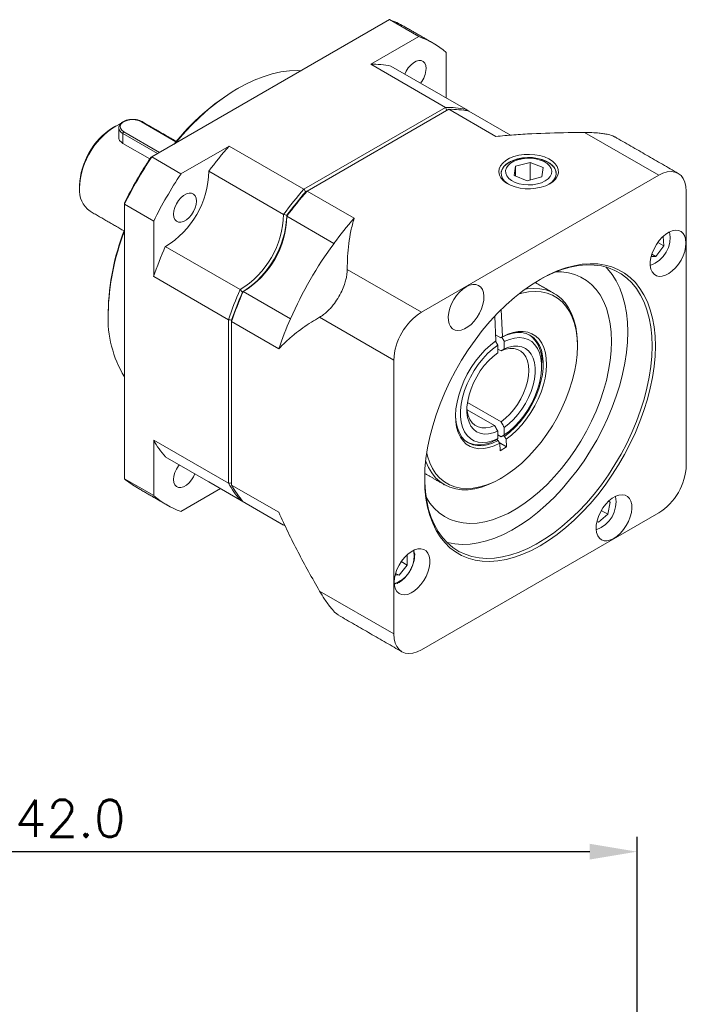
# Model space of a CAD drawing. Header units: inches. Extents: x 91 to 724, y 473 to 783.
# Tile 5 of 5: x 640 to 721, y 663 to 783. Entities that reach past the tile are written whole.
import ezdxf

# ---------------------------------------------------------------- set-up
doc = ezdxf.new("R2010")
doc.units = ezdxf.units.IN
doc.header["$MEASUREMENT"] = 0
doc.layers.add('DIM', color=4, linetype='Continuous', lineweight=15)
doc.styles.get("Standard").update_dxf_attribs({"font": 'romans.shx', "bigfont": 'chineset.shx'})
doc.dimstyles.new('Standard20', dxfattribs={"dimscale": 1.8, "dimtxt": 2.5, "dimasz": 3.2, "dimexe": 1, "dimexo": 1, "dimgap": 1, "dimtad": 1, "dimdec": 1, "dimzin": 0, "dimdsep": 46, "dimtxsty": 'Standard', "dimcen": 0.09, "dimadec": 1, "dimazin": 0, "dimtfac": 1, "dimtdec": 1, "dimtofl": 0, "dimtmove": 0, "dimatfit": 3, "dimfxl": 0, "dimtolj": 1, "dimtzin": 0, "dimarcsym": 0})

# ---------------------------------------------------------------- blocks, each defined once
blk = doc.blocks.new('*D10')
at = {"layer": 'Defpoints', "color": 0}
for p in [(714.76, 681.82), (572.76, 636.11), (714.76, 636.11)]:
    blk.add_point(p, dxfattribs=at)
at = {"layer": 'DIM', "color": 0, "lineweight": -2}
for p, q in [((572.76, 637.91), (572.76, 683.62)), ((714.76, 637.91), (714.76, 683.62)), ((578.52, 681.82), (709, 681.82))]:
    blk.add_line(p, q, dxfattribs=at)
at = {"layer": 'DIM', "color": 0}
for points in [[(578.52, 682.78), (578.52, 680.86), (572.76, 681.82)], [(709, 682.78), (709, 680.86), (714.76, 681.82)]]:
    blk.add_solid(points, dxfattribs=at)
at = {"layer": 'DIM', "color": 0, "insert": (643.76, 685.87), "char_height": 4.5, "attachment_point": 5}
blk.add_mtext('\\A1;142.0', dxfattribs=at)
blk = doc.blocks.new('JTRWGE')
at = {"color": 7, "linetype": 'Continuous', "lineweight": 15}
for p, q in [((1444.91, 850.56), (1415.93, 833.83)), ((1448.47, 848.5), (1444.91, 850.56)), ((1442.61, 845.12), (1448.47, 848.5)), ((1451.8, 846.58), (1451.8, 841.02)), ((1451.72, 839.86), (1442.61, 845.12)), ((1445.07, 844.9), (1454.18, 839.64)), ((1434.46, 829.9), (1451.72, 839.86)), ((1452.11, 839.63), (1434.85, 829.67)), ((1452.11, 839.63), (1457.86, 836.32)), ((1454.58, 839.41), (1454.18, 839.64)), ((1454.58, 839.41), (1459.66, 836.48)), ((1418.88, 835.68), (1414.66, 838.12)), ((1416.63, 834.24), (1412.4, 836.68)), ((1412.4, 835.48), (1412.4, 836.68)), ((1412.52, 836.89), (1416.87, 834.37)), ((1477.7, 831.59), (1468.66, 836.8)), ((1415.69, 833.59), (1412.4, 835.48)), ((1419.49, 831.77), (1425.35, 835.15)), ((1425.35, 835.15), (1434.46, 829.9)), ((1415.93, 833.83), (1419.49, 831.77)), ((1462.03, 833.16), (1460.27, 832.69)), ((1462.03, 833.16), (1463.61, 832.52)), ((1462.03, 831.02), (1462.03, 833.16)), ((1431.99, 826.83), (1422.88, 832.09)), ((1460.27, 832.69), (1460.1, 831.57)), ((1460.27, 831.5), (1460.27, 832.69)), ((1463.45, 831.4), (1463.61, 832.52)), ((1448.79, 814.9), (1477.7, 831.59)), ((1461.69, 830.93), (1460.1, 831.57)), ((1463.45, 831.4), (1461.69, 830.93)), ((1440.59, 826.35), (1434.85, 829.67)), ((1481.06, 829.64), (1481.06, 796.26)), ((1412.6, 828.06), (1412.6, 794.6)), ((1416.16, 826), (1412.6, 828.06)), ((1416.16, 819.24), (1416.16, 826)), ((1438.13, 823.29), (1432.39, 826.6)), ((1477.6, 823.41), (1478.31, 823)), ((1478.24, 824.14), (1478.31, 823)), ((1417.58, 822.9), (1426.69, 817.65)), ((1478.31, 823), (1477.34, 821.7)), ((1476.78, 821.69), (1477.34, 821.7)), ((1476.86, 821.97), (1477.34, 821.7)), ((1439.75, 820.12), (1448.79, 814.9)), ((1425.27, 813.98), (1416.16, 819.24)), ((1427.08, 817.42), (1432.83, 814.1)), ((1458.65, 811.9), (1458.52, 815.23)), ((1425.27, 794.05), (1425.27, 813.98)), ((1425.66, 813.75), (1425.66, 793.82)), ((1425.66, 813.75), (1431.41, 810.44)), ((1445.42, 809.07), (1436.38, 814.29)), ((1457.74, 814.43), (1457.86, 811.4)), ((1457.83, 812.15), (1458.46, 811.79)), ((1458.89, 810.42), (1458.89, 811.34)), ((1458.1, 810.88), (1458.1, 809.96)), ((1458.49, 810.19), (1458.1, 810.41)), ((1445.42, 775.69), (1445.42, 809.07)), ((1457.7, 801.09), (1454.35, 803.02)), ((1454.4, 803.91), (1458.49, 801.54)), ((1458.88, 799.94), (1458.88, 800.86)), ((1416.16, 792.54), (1416.16, 799.31)), ((1416.16, 799.31), (1425.27, 794.05)), ((1457.92, 799.38), (1458.13, 799.26)), ((1458.09, 800.4), (1458.09, 799.48)), ((1458.49, 799.71), (1458.09, 799.94)), ((1458.74, 799.86), (1458.92, 799.75)), ((1459.16, 798.51), (1459.13, 799.42)), ((1458.27, 799.02), (1459.16, 798.51)), ((1458.33, 798.92), (1458.37, 798.01)), ((1458.37, 798.01), (1459.16, 798.51)), ((1426.69, 792.02), (1417.58, 797.28)), ((1412.6, 794.6), (1416.16, 792.54)), ((1424.31, 793.4), (1419.49, 790.62)), ((1422.88, 794.22), (1431.99, 788.96)), ((1431.41, 790.51), (1425.66, 793.82)), ((1432.18, 788.85), (1427.08, 791.79)), ((1471.79, 791.75), (1471.49, 790.28)), ((1471.59, 791.87), (1471.79, 791.75)), ((1471.79, 791.75), (1471.6, 791.87)), ((1477.7, 790.43), (1448.79, 773.74)), ((1471.49, 790.28), (1470.36, 789.29)), ((1470.71, 790.73), (1471.49, 790.28)), ((1470.17, 789.4), (1470.36, 789.29)), ((1447.06, 784.08), (1447.06, 785.35)), ((1447.06, 784.08), (1446.06, 782.83)), ((1446.33, 784.5), (1447.06, 784.08)), ((1446.06, 782.83), (1445.58, 782.87)), ((1445.63, 783.07), (1446.06, 782.83)), ((1445.71, 781.83), (1445.47, 781.75)), ((1436.38, 780.91), (1445.42, 775.69))]:
    blk.add_line(p, q, dxfattribs=at)
at = {"color": 7, "linetype": 'Continuous', "lineweight": 15, "flags": 128}
for points in [[(1449.37, 844.61), (1449.33, 844.97), (1449.21, 845.26), (1449.02, 845.47), (1448.77, 845.58), (1448.47, 845.59), (1448.15, 845.49), (1447.81, 845.3), (1447.49, 845.02), (1447.19, 844.67), (1446.94, 844.27), (1446.78, 843.92)], [(1434.12, 844.33), (1433.72, 844.35), (1432.71, 844.32), (1431.67, 844.18), (1430.6, 843.95), (1429.51, 843.61), (1428.41, 843.18), (1427.29, 842.65), (1426.18, 842.03), (1425.06, 841.32), (1423.95, 840.52), (1422.85, 839.63), (1421.77, 838.67), (1420.72, 837.64), (1419.69, 836.54), (1418.79, 835.48)], [(1414.66, 838.12), (1414.31, 838.27), (1413.91, 838.36), (1413.48, 838.37), (1413.06, 838.32), (1412.68, 838.2), (1412.38, 838.03), (1412.17, 837.81), (1412.08, 837.57), (1412.11, 837.32), (1412.26, 837.09), (1412.52, 836.89)], [(1464.43, 830.56), (1463.93, 830.32), (1463.36, 830.13), (1462.75, 830.01), (1462.1, 829.95), (1461.45, 829.95), (1460.81, 830.03), (1460.2, 830.17), (1459.65, 830.37), (1459.17, 830.63), (1458.77, 830.93), (1458.48, 831.26), (1458.29, 831.62), (1458.22, 832), (1458.26, 832.37), (1458.42, 832.74), (1458.69, 833.08), (1459.06, 833.39), (1459.52, 833.66), (1460.06, 833.87), (1460.65, 834.03), (1461.29, 834.12), (1461.94, 834.14), (1462.59, 834.1), (1463.21, 833.99), (1463.79, 833.82), (1464.31, 833.59), (1464.75, 833.32), (1465.1, 833), (1465.34, 832.65), (1465.47, 832.28), (1465.49, 831.9), (1465.39, 831.53), (1465.17, 831.17), (1464.85, 830.85), (1464.43, 830.56)], [(1464.33, 830.5), (1464.63, 830.72), (1464.93, 831.03), (1465.13, 831.37), (1465.21, 831.72), (1465.18, 832.08), (1465.04, 832.43), (1464.79, 832.76), (1464.44, 833.05), (1464, 833.31), (1463.49, 833.51), (1462.92, 833.65), (1462.32, 833.74), (1461.7, 833.75), (1461.09, 833.7), (1460.5, 833.59), (1459.96, 833.41), (1459.48, 833.19), (1459.08, 832.91), (1458.78, 832.6), (1458.59, 832.26), (1458.5, 831.9), (1458.53, 831.55), (1458.67, 831.2), (1458.92, 830.87), (1459.27, 830.58), (1459.39, 830.5)], [(1464.9, 832.61), (1464.59, 832.92), (1464.18, 833.19), (1463.7, 833.41), (1463.15, 833.58), (1462.56, 833.69), (1461.94, 833.73), (1461.32, 833.7), (1460.72, 833.61), (1460.16, 833.46), (1459.66, 833.26), (1459.23, 833), (1458.89, 832.7), (1458.65, 832.37), (1458.52, 832.02), (1458.5, 831.79)], [(1464.41, 832.73), (1464.12, 833.01), (1463.74, 833.26), (1463.27, 833.45), (1462.75, 833.59), (1462.2, 833.66), (1461.63, 833.67), (1461.07, 833.61), (1460.54, 833.48), (1460.06, 833.3), (1459.66, 833.06), (1459.35, 832.79), (1459.14, 832.48), (1459.04, 832.16), (1459.06, 831.83), (1459.19, 831.51), (1459.43, 831.21), (1459.77, 830.94), (1460.2, 830.73), (1460.69, 830.56), (1461.23, 830.46), (1461.8, 830.42), (1462.37, 830.44), (1462.92, 830.53), (1463.42, 830.69), (1463.86, 830.9), (1464.22, 831.15), (1464.48, 831.45), (1464.64, 831.76), (1464.68, 832.09), (1464.6, 832.42), (1464.41, 832.73)], [(1481.06, 829.64), (1481.02, 830.23), (1480.9, 830.75), (1480.69, 831.19), (1480.42, 831.56), (1480.08, 831.82), (1479.67, 831.99), (1479.22, 832.04), (1478.74, 832), (1478.22, 831.84), (1477.7, 831.59)], [(1421.37, 828.44), (1421.33, 828.8), (1421.21, 829.1), (1421.02, 829.3), (1420.77, 829.41), (1420.47, 829.42), (1420.15, 829.33), (1419.81, 829.14), (1419.49, 828.86), (1419.19, 828.51), (1418.94, 828.11), (1418.75, 827.68), (1418.63, 827.25), (1418.59, 826.84), (1418.63, 826.48), (1418.75, 826.19), (1418.94, 825.98), (1419.19, 825.87), (1419.49, 825.86), (1419.81, 825.96), (1420.15, 826.15), (1420.47, 826.43), (1420.77, 826.78), (1421.02, 827.18), (1421.21, 827.61), (1421.33, 828.04), (1421.37, 828.44)], [(1481.02, 823.33), (1480.98, 823.79), (1480.87, 824.18), (1480.68, 824.49), (1480.42, 824.72), (1480.11, 824.85), (1479.75, 824.89), (1479.36, 824.82), (1478.95, 824.65), (1478.54, 824.39), (1478.13, 824.04), (1477.76, 823.63), (1477.42, 823.15), (1477.13, 822.64), (1476.91, 822.11), (1476.76, 821.58), (1476.68, 821.06), (1476.68, 820.59), (1476.76, 820.16), (1476.91, 819.81), (1477.13, 819.53), (1477.42, 819.35), (1477.76, 819.27), (1478.13, 819.29), (1478.54, 819.41), (1478.95, 819.62), (1479.36, 819.93), (1479.75, 820.31), (1480.11, 820.76), (1480.42, 821.25), (1480.68, 821.77), (1480.87, 822.31), (1480.98, 822.83), (1481.02, 823.33)], [(1477.3, 810.78), (1477.26, 809.54), (1477.14, 808.27), (1476.95, 806.96), (1476.68, 805.64), (1476.33, 804.29), (1475.91, 802.93), (1475.42, 801.58), (1474.86, 800.23), (1474.23, 798.89), (1473.55, 797.57), (1472.8, 796.29), (1472.01, 795.03), (1471.16, 793.82), (1470.27, 792.66), (1469.34, 791.56), (1468.38, 790.52), (1467.39, 789.55), (1466.37, 788.65), (1465.34, 787.82), (1464.29, 787.08), (1463.24, 786.43), (1462.19, 785.87), (1461.15, 785.4), (1460.11, 785.03), (1459.1, 784.76), (1458.11, 784.59), (1457.14, 784.52), (1456.21, 784.55), (1455.32, 784.68), (1454.48, 784.91), (1453.68, 785.25), (1452.94, 785.68), (1452.25, 786.2), (1451.63, 786.82), (1451.07, 787.52), (1450.58, 788.31), (1450.16, 789.18), (1449.81, 790.13), (1449.54, 791.14), (1449.34, 792.22), (1449.22, 793.36), (1449.19, 794.55), (1449.22, 795.79), (1449.34, 797.06), (1449.54, 798.37), (1449.81, 799.7), (1450.16, 801.04), (1450.58, 802.4), (1451.07, 803.75), (1451.63, 805.1), (1452.25, 806.44), (1452.94, 807.76), (1453.68, 809.05), (1454.48, 810.3), (1455.32, 811.51), (1456.21, 812.67), (1457.14, 813.77), (1458.11, 814.81), (1459.1, 815.79), (1460.11, 816.69), (1461.15, 817.51), (1462.19, 818.25), (1463.24, 818.9), (1464.29, 819.46), (1465.34, 819.93), (1466.37, 820.3), (1467.39, 820.57), (1468.38, 820.74), (1469.34, 820.81), (1470.27, 820.78), (1471.16, 820.65), (1472.01, 820.42), (1472.8, 820.08), (1473.55, 819.66), (1474.23, 819.13), (1474.86, 818.51), (1475.42, 817.81), (1475.91, 817.02), (1476.33, 816.15), (1476.68, 815.2), (1476.95, 814.19), (1477.14, 813.11), (1477.26, 811.97), (1477.3, 810.78)], [(1476.9, 810.78), (1476.86, 811.97), (1476.75, 813.1), (1476.55, 814.18), (1476.27, 815.19), (1475.92, 816.13), (1475.5, 816.99), (1475, 817.77), (1474.44, 818.47), (1473.81, 819.07), (1473.12, 819.59), (1472.37, 820), (1471.57, 820.32), (1470.72, 820.54), (1469.82, 820.65), (1468.89, 820.67), (1467.92, 820.58), (1466.93, 820.38), (1465.91, 820.09), (1464.88, 819.7), (1463.83, 819.21), (1463.14, 818.84)], [(1471.95, 811.35), (1471.91, 812.45), (1471.8, 813.49), (1471.6, 814.47), (1471.33, 815.39), (1470.98, 816.23), (1470.56, 817), (1470.07, 817.68), (1469.51, 818.27), (1468.89, 818.78), (1468.21, 819.18), (1467.48, 819.49), (1466.7, 819.71), (1465.87, 819.81), (1465.19, 819.83)], [(1473.93, 812.49), (1473.89, 813.68), (1473.78, 814.82), (1473.58, 815.89), (1473.3, 816.9), (1472.95, 817.84), (1472.53, 818.71), (1472.03, 819.49), (1471.47, 820.18), (1471.25, 820.42)], [(1449.43, 797.72), (1449.53, 797.34), (1449.8, 796.55), (1450.14, 795.84), (1450.56, 795.21), (1451.04, 794.67), (1451.59, 794.22), (1452.2, 793.86), (1452.86, 793.6), (1453.56, 793.45), (1454.31, 793.39), (1455.1, 793.44), (1455.92, 793.6), (1456.75, 793.85), (1457.6, 794.2), (1458.46, 794.65), (1459.32, 795.19), (1460.18, 795.81), (1461.01, 796.52), (1461.83, 797.31), (1462.62, 798.16), (1463.37, 799.08), (1464.08, 800.05), (1464.75, 801.06), (1465.36, 802.12), (1465.91, 803.2), (1466.39, 804.3), (1466.81, 805.41), (1467.16, 806.52), (1467.44, 807.62), (1467.64, 808.7), (1467.76, 809.75), (1467.8, 810.77), (1467.76, 811.74), (1467.64, 812.66), (1467.44, 813.51), (1467.17, 814.29), (1466.82, 815), (1466.4, 815.63), (1465.92, 816.17), (1465.37, 816.62), (1464.76, 816.97), (1464.1, 817.22), (1463.39, 817.37), (1462.64, 817.42), (1461.85, 817.37), (1461.03, 817.21), (1460.62, 817.1)], [(1454.23, 818), (1453.82, 817.71), (1453.42, 817.35), (1453.06, 816.92), (1452.73, 816.44), (1452.46, 815.92), (1452.25, 815.38), (1452.12, 814.85), (1452.06, 814.35), (1452.08, 813.88), (1452.18, 813.47), (1452.35, 813.14), (1452.59, 812.89), (1452.89, 812.73), (1453.24, 812.67), (1453.62, 812.72), (1454.03, 812.86), (1454.44, 813.1), (1454.85, 813.42), (1455.23, 813.82), (1455.58, 814.28), (1455.88, 814.79), (1456.12, 815.31), (1456.29, 815.85), (1456.39, 816.37), (1456.41, 816.86), (1456.35, 817.3), (1456.22, 817.67), (1456.01, 817.97), (1455.74, 818.17), (1455.41, 818.28), (1455.04, 818.28), (1454.65, 818.19), (1454.23, 818)], [(1461.39, 817.69), (1461.67, 817.73), (1462.46, 817.79), (1463.22, 817.75), (1463.94, 817.61), (1464.61, 817.37), (1465.23, 817.03), (1465.8, 816.59), (1466.3, 816.06), (1466.73, 815.44), (1467.09, 814.75), (1467.38, 813.97), (1467.6, 813.13), (1467.73, 812.22), (1467.79, 811.25), (1467.8, 811.01)], [(1451.87, 786.86), (1451.97, 786.83), (1452.84, 786.67), (1453.76, 786.6), (1454.71, 786.64), (1455.69, 786.78), (1456.7, 787.02), (1457.73, 787.37), (1458.77, 787.81), (1459.81, 788.34), (1460.86, 788.97), (1461.91, 789.69), (1462.94, 790.49), (1463.96, 791.37), (1464.95, 792.33), (1465.92, 793.36), (1466.85, 794.45), (1467.75, 795.6), (1468.6, 796.79), (1469.4, 798.04), (1470.15, 799.32), (1470.84, 800.63), (1471.47, 801.96), (1472.03, 803.31), (1472.53, 804.66), (1472.95, 806.01), (1473.3, 807.36), (1473.58, 808.69), (1473.78, 809.99), (1473.89, 811.26), (1473.93, 812.49)], [(1458.65, 811.9), (1459.31, 812.21), (1459.96, 812.43), (1460.59, 812.55), (1461.19, 812.56), (1461.75, 812.47), (1462.26, 812.28), (1462.72, 811.99), (1463.12, 811.6), (1463.45, 811.13), (1463.71, 810.58), (1463.9, 809.95), (1464, 809.25), (1464.03, 808.5), (1463.98, 807.71), (1463.85, 806.88), (1463.65, 806.03), (1463.37, 805.17), (1463.01, 804.32), (1462.6, 803.48), (1462.12, 802.67), (1461.6, 801.9), (1461.02, 801.18), (1460.42, 800.52), (1459.78, 799.93), (1459.13, 799.42)], [(1449.35, 792.4), (1449.37, 792.36), (1449.83, 791.64), (1450.35, 791), (1450.94, 790.45), (1451.59, 790), (1452.3, 789.64), (1453.05, 789.38), (1453.86, 789.22), (1454.7, 789.16), (1455.58, 789.2), (1456.5, 789.35), (1457.43, 789.59), (1458.38, 789.94), (1459.35, 790.38), (1460.32, 790.92), (1461.28, 791.55), (1462.24, 792.26), (1463.19, 793.05), (1464.11, 793.92), (1465.01, 794.86), (1465.87, 795.87), (1466.7, 796.93), (1467.48, 798.04), (1468.21, 799.2), (1468.89, 800.39), (1469.51, 801.61), (1470.07, 802.85), (1470.56, 804.1), (1470.98, 805.35), (1471.33, 806.59), (1471.6, 807.82), (1471.8, 809.03), (1471.91, 810.21), (1471.95, 811.35)], [(1458.33, 798.92), (1457.67, 798.6), (1457.02, 798.39), (1456.39, 798.27), (1455.79, 798.26), (1455.23, 798.35), (1454.72, 798.54), (1454.26, 798.83), (1453.86, 799.21), (1453.53, 799.69), (1453.27, 800.24), (1453.08, 800.87), (1452.98, 801.57), (1452.95, 802.32), (1453, 803.11), (1453.13, 803.94), (1453.34, 804.79), (1453.62, 805.64), (1453.97, 806.5), (1454.38, 807.34), (1454.86, 808.15), (1455.39, 808.92), (1455.96, 809.64), (1456.57, 810.3), (1457.2, 810.89), (1457.86, 811.4)], [(1458.92, 799.75), (1459.57, 800.27), (1460.21, 800.87), (1460.82, 801.54), (1461.38, 802.27), (1461.9, 803.05), (1462.36, 803.87), (1462.76, 804.72), (1463.09, 805.58), (1463.35, 806.44), (1463.53, 807.28), (1463.62, 808.1), (1463.63, 808.87), (1463.56, 809.6), (1463.41, 810.26), (1463.18, 810.85), (1462.87, 811.35), (1462.49, 811.77), (1462.05, 812.08), (1461.55, 812.3), (1460.99, 812.41), (1460.4, 812.41), (1459.77, 812.31), (1459.12, 812.1), (1458.46, 811.79)], [(1458.89, 811.34), (1459.52, 811.59), (1460.14, 811.75), (1460.73, 811.8), (1461.28, 811.74), (1461.79, 811.58), (1462.24, 811.31), (1462.62, 810.94), (1462.94, 810.48), (1463.18, 809.94), (1463.35, 809.31), (1463.43, 808.63), (1463.43, 807.89), (1463.35, 807.1), (1463.18, 806.29), (1462.94, 805.47), (1462.62, 804.64), (1462.23, 803.83), (1461.78, 803.04), (1461.28, 802.29), (1460.73, 801.6), (1460.14, 800.97), (1459.52, 800.41), (1458.88, 799.94)], [(1449.19, 794.67), (1449.2, 794.18), (1449.27, 793.02), (1449.43, 791.91), (1449.67, 790.87), (1449.98, 789.89), (1450.37, 788.99), (1450.83, 788.17), (1451.36, 787.43), (1451.96, 786.78), (1452.62, 786.22), (1453.34, 785.75), (1454.11, 785.39), (1454.94, 785.12), (1455.81, 784.95), (1456.73, 784.89), (1457.68, 784.93), (1458.66, 785.07), (1459.67, 785.31), (1460.7, 785.65), (1461.74, 786.09), (1462.78, 786.63), (1463.83, 787.26), (1464.88, 787.97), (1465.91, 788.77), (1466.93, 789.66), (1467.92, 790.61), (1468.89, 791.64), (1469.82, 792.73), (1470.72, 793.88), (1471.57, 795.08), (1472.37, 796.32), (1473.12, 797.6), (1473.81, 798.91), (1474.44, 800.25), (1475, 801.59), (1475.5, 802.95), (1475.92, 804.3), (1476.27, 805.64), (1476.55, 806.97), (1476.75, 808.28), (1476.86, 809.55), (1476.9, 810.78)], [(1458.09, 799.48), (1457.46, 799.22), (1456.84, 799.07), (1456.25, 799.02), (1455.7, 799.08), (1455.19, 799.24), (1454.75, 799.51), (1454.36, 799.88), (1454.04, 800.34), (1453.8, 800.88), (1453.63, 801.5), (1453.55, 802.19), (1453.55, 802.93), (1453.63, 803.71), (1453.8, 804.52), (1454.04, 805.35), (1454.36, 806.17), (1454.75, 806.99), (1455.2, 807.78), (1455.7, 808.52), (1456.26, 809.22), (1456.85, 809.85), (1457.46, 810.41), (1458.1, 810.88)], [(1458.49, 810.19), (1459.03, 810.39), (1459.56, 810.48), (1460.05, 810.48), (1460.5, 810.37), (1460.89, 810.16), (1461.23, 809.85), (1461.5, 809.45), (1461.7, 808.97), (1461.82, 808.42), (1461.86, 807.81), (1461.82, 807.15), (1461.7, 806.46), (1461.5, 805.75), (1461.23, 805.04), (1460.89, 804.34), (1460.49, 803.67), (1460.04, 803.05), (1459.55, 802.47), (1459.03, 801.97), (1458.49, 801.54)], [(1458.89, 810.42), (1459.46, 810.64), (1460.02, 810.76), (1460.55, 810.77), (1461.03, 810.68), (1461.47, 810.48), (1461.85, 810.18), (1462.16, 809.79), (1462.4, 809.31), (1462.56, 808.76), (1462.64, 808.14), (1462.64, 807.46), (1462.56, 806.75), (1462.39, 806.01), (1462.15, 805.25), (1461.84, 804.5), (1461.47, 803.77), (1461.03, 803.07), (1460.54, 802.42), (1460.02, 801.82), (1459.46, 801.3), (1458.88, 800.86)], [(1458.09, 800.4), (1457.52, 800.18), (1456.96, 800.06), (1456.43, 800.05), (1455.95, 800.14), (1455.51, 800.34), (1455.14, 800.64), (1454.82, 801.03), (1454.59, 801.5), (1454.42, 802.06), (1454.34, 802.68), (1454.34, 803.35), (1454.43, 804.07), (1454.59, 804.81), (1454.83, 805.56), (1455.14, 806.31), (1455.52, 807.04), (1455.95, 807.74), (1456.44, 808.4), (1456.96, 808.99), (1457.52, 809.52), (1458.1, 809.96)], [(1457.7, 801.09), (1457.16, 800.89), (1456.63, 800.79), (1456.14, 800.8), (1455.69, 800.91), (1455.3, 801.12), (1454.96, 801.43), (1454.69, 801.82), (1454.49, 802.3), (1454.37, 802.86), (1454.34, 803.27)], [(1452.95, 802.35), (1452.95, 802.17), (1453.02, 801.45), (1453.17, 800.79), (1453.41, 800.2), (1453.71, 799.69), (1454.09, 799.28), (1454.54, 798.96), (1455.04, 798.75), (1455.59, 798.64), (1456.19, 798.63), (1456.81, 798.74), (1457.46, 798.95), (1458.13, 799.26)], [(1419.29, 796.3), (1419.19, 796.17), (1418.94, 795.77), (1418.75, 795.35), (1418.63, 794.92), (1418.59, 794.51), (1418.63, 794.15), (1418.75, 793.86), (1418.94, 793.65), (1419.19, 793.54), (1419.49, 793.53), (1419.81, 793.62), (1420.15, 793.82), (1420.47, 794.1), (1420.77, 794.45), (1421.02, 794.85), (1421.18, 795.2)], [(1458.29, 794.55), (1457.84, 794.3), (1456.98, 793.89), (1456.12, 793.59), (1455.29, 793.38), (1454.48, 793.27), (1453.71, 793.26), (1452.97, 793.36), (1452.27, 793.56), (1451.63, 793.85), (1451.04, 794.25), (1450.51, 794.73), (1450.05, 795.31), (1449.65, 795.97), (1449.33, 796.71), (1449.31, 796.76)], [(1472.25, 787.33), (1472.66, 787.62), (1473.06, 787.98), (1473.43, 788.41), (1473.75, 788.9), (1474.03, 789.41), (1474.23, 789.95), (1474.37, 790.48), (1474.43, 790.98), (1474.41, 791.45), (1474.31, 791.86), (1474.14, 792.19), (1473.9, 792.44), (1473.6, 792.6), (1473.25, 792.66), (1472.86, 792.62), (1472.46, 792.47), (1472.04, 792.23), (1471.64, 791.91), (1471.25, 791.51), (1470.9, 791.05), (1470.61, 790.54), (1470.36, 790.02), (1470.19, 789.48), (1470.1, 788.96), (1470.08, 788.47), (1470.13, 788.03), (1470.27, 787.66), (1470.48, 787.36), (1470.75, 787.16), (1471.07, 787.05), (1471.44, 787.05), (1471.84, 787.14), (1472.25, 787.33)], [(1445.46, 782), (1445.5, 781.54), (1445.62, 781.15), (1445.81, 780.84), (1446.06, 780.61), (1446.38, 780.48), (1446.73, 780.45), (1447.13, 780.51), (1447.54, 780.68), (1447.95, 780.94), (1448.35, 781.29), (1448.73, 781.71), (1449.07, 782.18), (1449.35, 782.69), (1449.58, 783.22), (1449.73, 783.75), (1449.81, 784.27), (1449.81, 784.75), (1449.73, 785.17), (1449.58, 785.53), (1449.35, 785.8), (1449.07, 785.98), (1448.73, 786.06), (1448.35, 786.04), (1447.95, 785.92), (1447.54, 785.71), (1447.13, 785.4), (1446.73, 785.02), (1446.38, 784.57), (1446.06, 784.08), (1445.81, 783.56), (1445.62, 783.02), (1445.5, 782.5), (1445.46, 782)], [(1447.92, 785.24), (1447.88, 785.67), (1447.82, 785.87)], [(1447.86, 785.89), (1447.88, 785.82), (1447.9, 785.65)], [(1445.42, 775.69), (1445.46, 775.1), (1445.59, 774.58), (1445.79, 774.14), (1446.07, 773.78), (1446.41, 773.51), (1446.81, 773.35), (1447.26, 773.29), (1447.75, 773.33), (1448.26, 773.49), (1448.79, 773.74)]]:
    blk.add_lwpolyline(points, dxfattribs=at)
at = {"color": 7, "linetype": 'Continuous', "lineweight": 15}
for centre, radius, start, end in [((1441.19, 840.28), 10.93, 60.0236, 70.1453), ((1444.77, 838.25), 10.89, 49.8318, 70.1574), ((1442.85, 833.82), 11.3, 78.6645, 91.2338), ((1446.36, 844.75), 3.01, 320.2355, 357.3709), ((1441.21, 817.36), 28.89, 121.1711, 141.3628), ((1451.96, 828.56), 11.3, 78.6645, 91.2338), ((1452.36, 828.33), 11.3, 78.6645, 91.2338), ((1416.28, 829.74), 9.15, 117.2937, 178.1803), ((1414.71, 838.05), 0.0845, 65.6934, 125.6171), ((1415.96, 829.96), 8.84, 122.5299, 177.4754), ((1412.71, 837.42), 0.803, 183.8622, 247.3592), ((1412.66, 836.67), 0.258, 122.6055, 177.3945), ((1459.32, 805.3), 45.22, 138.6907, 143.6737), ((1462.79, 802.92), 56.14, 146.6001, 153.3999), ((1462.32, 803.2), 55.66, 146.7024, 153.2976), ((1466.36, 800.87), 56.14, 146.6001, 153.3999), ((1411.84, 832.34), 11.05, 301.3111, 358.6889), ((1463.94, 831.77), 1.28, 0.9508, 41.0613), ((1410.21, 829.72), 3.09, 174.3088, 234.3791), ((1468.43, 800.04), 45.22, 138.6907, 143.6737), ((1468.82, 799.82), 45.22, 138.6907, 143.6737), ((1468.34, 800.09), 44.74, 138.7696, 143.4849), ((1468.34, 800.09), 44.74, 138.7696, 143.4849), ((1420.95, 827.09), 11.05, 301.3111, 358.6889), ((1421.34, 826.86), 11.05, 301.3111, 358.6889), ((1420.77, 827.19), 11.63, 303.2111, 356.7943), ((1420.77, 827.19), 11.63, 303.211, 356.7944), ((1474.56, 796.5), 45.22, 138.6907, 143.6737), ((1439.5, 814.4), 28.89, 158.6335, 178.8333), ((1439.81, 814.17), 29.2, 158.7476, 178.8494), ((1475.52, 823.99), 3.57, 288.8094, 11.196), ((1476.93, 794.77), 48.15, 143.6765, 156.3235), ((1459, 804.74), 45.23, 156.3262, 161.3089), ((1468.11, 799.49), 45.23, 156.3262, 161.3089), ((1468.5, 799.26), 45.23, 156.3262, 161.3089), ((1468.02, 799.53), 44.74, 156.515, 161.23), ((1468.02, 799.53), 44.74, 156.515, 161.23), ((1452.68, 808.77), 7.26, 122.3869, 177.6131), ((1424.34, 814.17), 13.74, 177.5534, 211.2441), ((1474.25, 795.94), 45.23, 156.3262, 161.3089), ((1459.56, 809.07), 3.9, 354.9586, 51.7334), ((1426.07, 804.74), 11.3, 208.7582, 221.3257), ((1455.84, 802.35), 3.61, 246.7166, 300.8288), ((1473.81, 796.56), 7.26, 302.3869, 357.6131), ((1419.62, 802.91), 10.88, 229.8206, 240.0052), ((1435.18, 799.49), 11.3, 208.7582, 221.3257), ((1435.57, 799.26), 11.3, 208.7582, 221.3257), ((1423.19, 800.86), 10.89, 229.8318, 250.1574), ((1468.93, 791.76), 3.57, 288.7408, 11.2646), ((1444.28, 785.23), 3.64, 289.1325, 0.2046)]:
    blk.add_arc(centre, radius, start, end, dxfattribs=at)
for points, degree in [([(1450.22, 847.69), (1446.65, 849.75)], 1), ([(1426.45, 842.19), (1426.26, 842.08)], 1), ([(1451.87, 839.49), (1451.82, 839.61), (1451.77, 839.74), (1451.72, 839.86)], 3), ([(1454.18, 839.45), (1454.18, 839.64)], 1), ([(1418.91, 835.72), (1414.74, 838.13)], 1), ([(1411.49, 837.57), (1411.21, 837.41)], 1), ([(1411.91, 837.37), (1411.91, 836.19)], 1), ([(1480.08, 831.82), (1472.38, 836.26)], 1), ([(1415.8, 833.75), (1415.84, 833.78), (1415.88, 833.8), (1415.93, 833.83)], 3), ([(1407.13, 830.35), (1407.13, 830.03)], 1), ([(1434.46, 829.9), (1434.54, 829.79), (1434.62, 829.68), (1434.7, 829.58)], 3), ([(1434.85, 829.67), (1434.7, 829.58)], 1), ([(1412.6, 828.21), (1412.6, 828.16), (1412.6, 828.11), (1412.6, 828.06)], 3), ([(1408.41, 827.21), (1412.55, 824.81)], 1), ([(1432.39, 826.71), (1432.26, 826.75), (1432.13, 826.79), (1431.99, 826.83)], 3), ([(1432.39, 826.71), (1432.39, 826.6)], 1), ([(1426.99, 817.36), (1426.89, 817.46), (1426.79, 817.55), (1426.69, 817.65)], 3), ([(1426.99, 817.36), (1427.08, 817.42)], 1), ([(1465.01, 817.16), (1462.87, 818.4)], 1), ([(1410.62, 814.99), (1410.62, 814.76)], 1), ([(1425.66, 813.93), (1425.53, 813.94), (1425.4, 813.96), (1425.27, 813.98)], 3), ([(1425.66, 813.93), (1425.66, 813.75)], 1), ([(1458.1, 810.88), (1457.83, 811.34)], 1), ([(1458.46, 811.79), (1458.65, 811.9)], 1), ([(1458.59, 811.85), (1458.89, 811.34)], 1), ([(1458.89, 810.42), (1458.49, 810.19)], 1), ([(1467.8, 810.78), (1467.8, 811.01)], 1), ([(1463.44, 808.27), (1463.44, 808.72)], 1), ([(1458.09, 800.4), (1457.7, 801.09)], 1), ([(1458.49, 801.54), (1458.88, 800.86)], 1), ([(1457.7, 799.25), (1458.09, 799.48)], 1), ([(1458.88, 799.94), (1458.49, 799.71)], 1), ([(1459.13, 799.42), (1458.92, 799.75)], 1), ([(1458.13, 799.26), (1458.33, 798.92)], 1), ([(1449.2, 795.25), (1451.57, 793.88)], 1), ([(1458.29, 794.55), (1458.49, 794.66)], 1), ([(1414.18, 793.49), (1417.74, 791.43)], 1), ([(1425.66, 794.1), (1425.53, 794.08), (1425.4, 794.07), (1425.27, 794.05)], 3), ([(1426.69, 792.02), (1426.83, 792.11)], 1), ([(1447.96, 785.24), (1447.97, 785.31)], 1), ([(1438.71, 777.95), (1446.41, 773.51)], 1)]:
    blk.add_open_spline(points, degree=degree, dxfattribs=at)
for points, knots in [([(1414.74, 838.13), (1414.68, 838.16), (1414.53, 838.24), (1414.22, 838.34), (1413.82, 838.41), (1413.4, 838.41), (1413, 838.35), (1412.63, 838.24), (1412.31, 838.07), (1412.08, 837.86), (1411.93, 837.62), (1411.92, 837.45), (1411.91, 837.37)], [0, 0, 0, 0, 0.056891, 0.163985, 0.270867, 0.377558, 0.484396, 0.59168, 0.699847, 0.809089, 0.905928, 1, 1, 1, 1]), ([(1468.66, 836.8), (1467.99, 836.8), (1465.85, 836.79), (1462.98, 836.7), (1460.04, 836.53), (1458.58, 836.39), (1457.86, 836.32)], [0, 0, 0, 0, 0.184064, 0.590883, 0.795456, 1, 1, 1, 1]), ([(1468.66, 836.8), (1468.96, 836.8), (1469.56, 836.8), (1470.35, 836.74), (1471.02, 836.66), (1471.65, 836.54), (1472.16, 836.41), (1472.33, 836.27), (1472.37, 836.25)], [0, 0, 0, 0, 0.208325, 0.421181, 0.560536, 0.703098, 0.936793, 1, 1, 1, 1]), ([(1412.4, 835.48), (1412.28, 835.57), (1412.05, 835.75), (1411.9, 836.04), (1411.92, 836.22), (1411.93, 836.27)], [0, 0, 0, 0, 0.418601, 0.836817, 1, 1, 1, 1]), ([(1440.59, 826.35), (1440.45, 825.84), (1440.16, 824.81), (1439.92, 823.26), (1439.77, 821.69), (1439.76, 820.64), (1439.75, 820.12)], [0, 0, 0, 0, 0.248857, 0.497772, 0.748875, 1, 1, 1, 1]), ([(1436.38, 814.29), (1436.54, 814.38), (1436.84, 814.58), (1437.29, 814.96), (1437.69, 815.36), (1438.11, 815.86), (1438.61, 816.57), (1439.09, 817.46), (1439.4, 818.24), (1439.59, 818.88), (1439.72, 819.51), (1439.74, 819.89), (1439.75, 820.12)], [0, 0, 0, 0, 0.105422, 0.210649, 0.281192, 0.351641, 0.468519, 0.585735, 0.697076, 0.781859, 0.866791, 1, 1, 1, 1]), ([(1462.87, 818.39), (1462.86, 818.4), (1462.83, 818.42), (1462.7, 818.48), (1462.64, 818.5)], [0, 0, 0, 0, 0.5265077, 1, 1, 1, 1]), ([(1436.38, 814.29), (1436.05, 814.09), (1434.99, 813.46), (1433.63, 812.5), (1432.32, 811.39), (1431.71, 810.75), (1431.41, 810.44)], [0, 0, 0, 0, 0.184064, 0.590883, 0.795456, 1, 1, 1, 1]), ([(1431.41, 790.51), (1431.78, 789.69), (1432.52, 788.07), (1433.75, 785.66), (1435.03, 783.27), (1435.93, 781.7), (1436.38, 780.91)], [0, 0, 0, 0, 0.248857, 0.497772, 0.748875, 1, 1, 1, 1]), ([(1447.46, 783.52), (1447.49, 783.57), (1447.6, 783.76), (1447.75, 784.14), (1447.9, 784.62), (1447.96, 784.99), (1447.96, 785.19), (1447.96, 785.24)], [0, 0, 0, 0, 0.077966, 0.353455, 0.629357, 0.906056, 1, 1, 1, 1]), ([(1447.97, 785.31), (1447.97, 785.39), (1447.97, 785.49), (1447.95, 785.57), (1447.95, 785.59)], [0, 0, 0, 0, 0.82667, 1, 1, 1, 1]), ([(1445.79, 781.83), (1445.82, 781.84), (1445.97, 781.9), (1446.26, 782.09), (1446.63, 782.39), (1446.97, 782.76), (1447.26, 783.15), (1447.4, 783.41), (1447.46, 783.52)], [0, 0, 0, 0, 0.041961, 0.244763, 0.448338, 0.65163, 0.854601, 1, 1, 1, 1]), ([(1438.72, 777.97), (1438.6, 778.05), (1438.31, 778.22), (1437.84, 778.74), (1437.38, 779.33), (1436.9, 780.04), (1436.58, 780.58), (1436.38, 780.91)], [0, 0, 0, 0, 0.171252, 0.393991, 0.561401, 0.733515, 1, 1, 1, 1])]:
    blk.add_open_spline(points, degree=3, knots=knots, dxfattribs=at)

msp = doc.modelspace()

# ---------------------------------------------------------------- block references
at = {"color": 3}
msp.add_blockref('JTRWGE', (-760.3, -67.33), dxfattribs=at)

# ---------------------------------------------------------------- dimensions: what is measured, and where the dimension line sits
at = {"layer": 'DIM'}
dim = msp.add_linear_dim(base=(714.76, 681.82), p1=(572.76, 636.11), p2=(714.76, 636.11), dimstyle='Standard20', dxfattribs=at)
dim.commit()
dim.dimension.update_dxf_attribs({"geometry": '*D10', "text_midpoint": (643.76, 685.87)})

doc.saveas('drawing.dxf')
